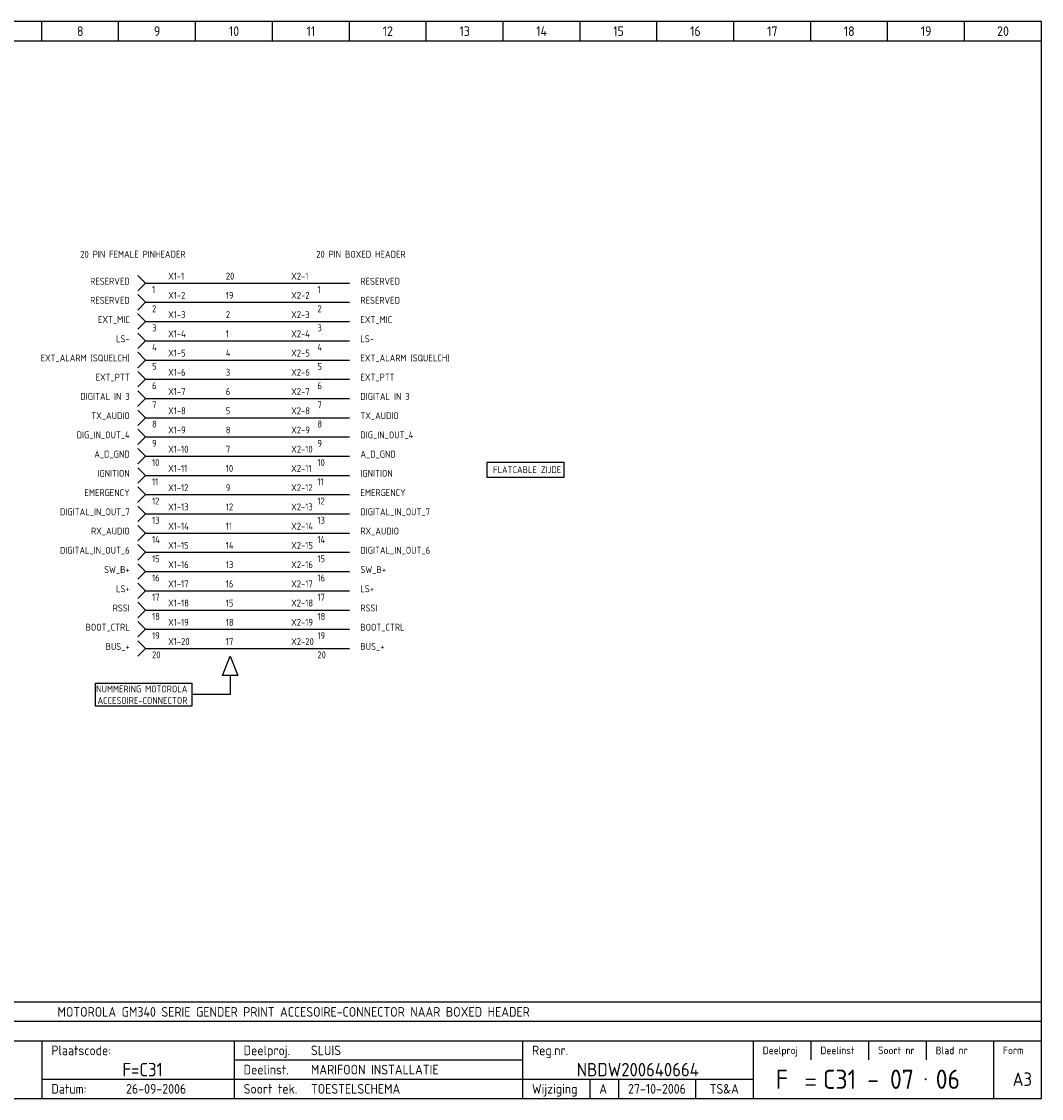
# Model space of a CAD drawing. Extents: x 10 to 1602, y 10 to 1124.
# Tile 2 of 2: x 145 to 410, y 10 to 290. Entities that reach past the tile are written whole.
import ezdxf
from ezdxf.enums import TextEntityAlignment as Align

# ---------------------------------------------------------------- set-up
doc = ezdxf.new("R2010")
doc.units = 0
doc.header["$MEASUREMENT"] = 0
doc.header["$PDMODE"] = 1
for name, color, linetype in [('0-25', 7, 'CONTINUOUS'), ('0-35', 2, 'CONTINUOUS'), ('0-50', 3, 'CONTINUOUS'), ('B-25', 7, 'CONTINUOUS'), ('S-25', 7, 'CONTINUOUS')]:
    doc.layers.add(name, color=color, linetype=linetype)
doc.styles.add('ISO', font='iso.shx')
doc.styles.get("Standard").update_dxf_attribs({"font": 'iso.shx'})

# ---------------------------------------------------------------- blocks, each defined once
blk = doc.blocks.new('KADERA3')
at = {"layer": '0-25'}
for p, q in [((150, 285), (150, 290)), ((170, 285), (170, 290)), ((190, 285), (190, 290)), ((210, 285), (210, 290)), ((230, 285), (230, 290)), ((250, 285), (250, 290)), ((270, 285), (270, 290)), ((290, 285), (290, 290)), ((310, 285), (310, 290)), ((330, 285), (330, 290)), ((350, 285), (350, 290)), ((370, 285), (370, 290)), ((390, 285), (390, 290)), ((10, 285), (410, 285)), ((410, 35), (10, 35)), ((410, 30), (10, 30)), ((350, 25), (350, 20)), ((365, 25), (365, 20)), ((380, 25), (380, 20)), ((200, 20), (275, 20)), ((150, 15), (335, 15)), ((292.5, 15), (292.5, 10)), ((300, 15), (300, 10)), ((320, 15), (320, 10))]:
    blk.add_line(p, q, dxfattribs=at)
at = {"layer": '0-35'}
for p, q in [((150, 25), (150, 10)), ((200, 25), (200, 10)), ((275, 25), (275, 10)), ((335, 25), (335, 10)), ((397.5, 25), (397.5, 10))]:
    blk.add_line(p, q, dxfattribs=at)
at = {"layer": '0-50'}
for p, q in [((10, 25), (410, 25)), ((348.75, 15), (351.25, 15)), ((348.75, 13.5), (351.25, 13.5))]:
    blk.add_line(p, q, dxfattribs=at)
blk.add_lwpolyline([(10, 10), (410, 10), (410, 290), (10, 290)], close=True, dxfattribs=at)
at = {"layer": '0-50', "const_width": 0.25}
blk.add_lwpolyline([(379.75, 15, 1), (380, 15, 1)], format="xyb", close=True, dxfattribs=at)
at = {"layer": '0-25', "style": 'ISO'}
for s, height, p in [('Plaatscode:', 2.5, (152.5, 22.5)), ('Deelproj.', 2.5, (202.5, 22.5)), ('Reg.nr.', 2.5, (277.5, 22.5)), ('Deelproj', 2, (337.5, 22.5)), ('Deelinst', 2, (352.5, 22.5)), ('Soort nr', 2, (367.5, 22.5)), ('Blad nr', 2, (382.5, 22.5)), ('Form', 2, (400, 22.5)), ('Deelinst.', 2.5, (202.5, 17.5)), ('Datum:', 2.5, (152.5, 12.5)), ('Soort tek.', 2.5, (202.5, 12.5)), ('Wijziging', 2.5, (277.5, 12.5))]:
    blk.add_text(s, height=height, dxfattribs=at).set_placement(p, align=Align.MIDDLE_LEFT)
for tag, p in [('STR1', (20, 287.5)), ('STR2', (40, 287.5)), ('STR3', (60, 287.5)), ('STR4', (80, 287.5)), ('STR5', (100, 287.5)), ('STR6', (120, 287.5)), ('STR7', (140, 287.5)), ('STR8', (160, 287.5)), ('STR9', (180, 287.5)), ('STR10', (200, 287.5)), ('STR11', (220, 287.5)), ('STR12', (240, 287.5)), ('STR13', (260, 287.5)), ('STR14', (280, 287.5)), ('STR15', (300, 287.5)), ('STR16', (320, 287.5)), ('STR17', (340, 287.5)), ('STR18', (360, 287.5)), ('STR19', (380, 287.5)), ('STR20', (400, 287.5)), ('W', (180, 12.5)), ('Z', (310, 12.5)), ('Y', (327.5, 12.5))]:
    blk.add_attdef(tag, text='', height=2.5, dxfattribs=at).set_placement(p, align=Align.MIDDLE)
for tag, p in [('N', (220, 22.5)), ('B', (92.5, 17.5)), ('P', (220, 17.5)), ('C', (92.5, 12.5)), ('U', (220, 12.5)), ('REV', (295, 12.5))]:
    blk.add_attdef(tag, text='', height=2.5, dxfattribs=at).set_placement(p, align=Align.MIDDLE_LEFT)
at = {"layer": '0-35', "style": 'ISO'}
blk.add_attdef('RNR', text='', height=3.5, dxfattribs=at).set_placement((305, 17.5), align=Align.MIDDLE)
for tag, p in [('X', (178.5, 17.5)), ('FORM', (402.5, 15))]:
    blk.add_attdef(tag, text='', height=3.5, dxfattribs=at).set_placement(p, align=Align.MIDDLE_LEFT)
at = {"layer": '0-50', "style": 'ISO'}
for tag, p in [('M', (342.5, 15)), ('O', (365, 15))]:
    blk.add_attdef(tag, text='', height=5, dxfattribs=at).set_placement(p, align=Align.MIDDLE)
blk.add_attdef('Q', text='', height=5, dxfattribs=at).set_placement((382.5, 15), align=Align.MIDDLE_LEFT)

msp = doc.modelspace()

# ---------------------------------------------------------------- linework, layer by layer
at = {"layer": '0-50'}
for p, q in [((225, 222), (230, 222)), ((225, 217), (230, 217)), ((225, 212), (230, 212)), ((225, 207), (230, 207)), ((225, 202), (230, 202)), ((225, 197), (230, 197)), ((225, 192), (230, 192)), ((225, 187), (230, 187)), ((225, 182), (230, 182)), ((225, 177), (230, 177)), ((225, 172), (230, 172)), ((225, 167), (230, 167)), ((225, 162), (230, 162)), ((225, 157), (230, 157)), ((225, 152), (230, 152)), ((225, 147), (230, 147)), ((225, 142), (230, 142)), ((225, 137), (230, 137)), ((225, 132), (230, 132)), ((225, 127), (230, 127))]:
    msp.add_line(p, q, dxfattribs=at)
at = {"layer": 'B-25'}
for p, q in [((197, 120), (199, 125)), ((199, 125), (201, 120)), ((201, 120), (197, 120)), ((199, 120), (199, 115)), ((199, 115), (189, 115))]:
    msp.add_line(p, q, dxfattribs=at)
for points in [[(285.8, 171.42), (265.8, 171.42), (265.8, 175.42), (285.8, 175.42)], [(189, 112), (164, 112), (164, 118), (189, 118)]]:
    msp.add_lwpolyline(points, close=True, dxfattribs=at)
at = {"layer": 'S-25'}
for p, q in [((177, 222), (175, 224)), ((177, 222), (175, 220)), ((177, 222), (225, 222)), ((177, 217), (175, 219)), ((177, 217), (175, 215)), ((177, 217), (225, 217)), ((177, 212), (175, 214)), ((177, 212), (175, 210)), ((177, 212), (225, 212)), ((177, 207), (175, 209)), ((177, 207), (175, 205)), ((177, 207), (225, 207)), ((177, 202), (175, 204)), ((177, 202), (175, 200)), ((177, 202), (225, 202)), ((177, 197), (175, 199)), ((177, 197), (175, 195)), ((177, 197), (225, 197)), ((177, 192), (175, 194)), ((177, 192), (175, 190)), ((177, 192), (225, 192)), ((177, 187), (175, 189)), ((177, 187), (175, 185)), ((177, 187), (225, 187)), ((177, 182), (175, 184)), ((177, 182), (175, 180)), ((177, 182), (225, 182)), ((177, 177), (175, 179)), ((177, 177), (175, 175)), ((177, 177), (225, 177)), ((177, 172), (175, 174)), ((177, 172), (175, 170)), ((177, 172), (225, 172)), ((177, 167), (175, 169)), ((177, 167), (175, 165)), ((177, 167), (225, 167)), ((177, 162), (175, 164)), ((177, 162), (175, 160)), ((177, 162), (225, 162)), ((177, 157), (175, 159)), ((177, 157), (175, 155)), ((177, 157), (225, 157)), ((177, 152), (175, 154)), ((177, 152), (175, 150)), ((177, 152), (225, 152)), ((177, 147), (175, 149)), ((177, 147), (175, 145)), ((177, 147), (225, 147)), ((177, 142), (175, 144)), ((177, 142), (175, 140)), ((177, 142), (225, 142)), ((177, 137), (175, 139)), ((177, 137), (175, 135)), ((177, 137), (225, 137)), ((177, 132), (175, 134)), ((177, 132), (175, 130)), ((177, 132), (225, 132)), ((177, 127), (175, 129)), ((177, 127), (175, 125)), ((177, 127), (225, 127))]:
    msp.add_line(p, q, dxfattribs=at)
for p in [(168.25, 215), (168.25, 215), (168.25, 215), (175.5, 215), (175.5, 215), (175.5, 215), (182.75, 215), (182.75, 215), (182.75, 215), (180, 105), (180, 50), (180, 50)]:
    msp.add_point(p, dxfattribs=at)

# ---------------------------------------------------------------- block references
ref = msp.add_blockref('KADERA3', (0, 0), dxfattribs=at)
ref.add_attrib('N', 'SLUIS', dxfattribs={"layer": '0-25', "height": 2.5, "style": 'ISO'}).set_placement((220, 22.5), align=Align.MIDDLE_LEFT)
ref.add_attrib('P', 'MARIFOON INSTALLATIE', dxfattribs={"layer": '0-25', "height": 2.5, "style": 'ISO'}).set_placement((220, 17.5), align=Align.MIDDLE_LEFT)
ref.add_attrib('U', 'TOESTELSCHEMA', dxfattribs={"layer": '0-25', "height": 2.5, "style": 'ISO'}).set_placement((220, 12.5), align=Align.MIDDLE_LEFT)
ref.add_attrib('M', 'F', dxfattribs={"layer": '0-50', "height": 5, "style": 'ISO'}).set_placement((342.5, 15), align=Align.MIDDLE)
ref.add_attrib('O', 'C31 - 07', dxfattribs={"layer": '0-50', "height": 5, "style": 'ISO'}).set_placement((365, 15), align=Align.MIDDLE)
ref.add_attrib('Q', '06', dxfattribs={"layer": '0-50', "height": 5, "style": 'ISO'}).set_placement((382.5, 15), align=Align.MIDDLE_LEFT)
ref.add_attrib('X', 'F=C31', dxfattribs={"layer": '0-35', "height": 3.5, "style": 'ISO'}).set_placement((171, 17.5), align=Align.MIDDLE_LEFT)
ref.add_attrib('RNR', 'NBDW200640664', dxfattribs={"layer": '0-35', "height": 3.5, "style": 'ISO'}).set_placement((305, 17.5), align=Align.MIDDLE)
ref.add_attrib('W', '26-09-2006', dxfattribs={"layer": '0-25', "height": 2.5, "style": 'ISO'}).set_placement((179.75, 12.5), align=Align.MIDDLE)
ref.add_attrib('FORM', 'A3', dxfattribs={"layer": '0-35', "height": 3.5, "style": 'ISO'}).set_placement((402.5, 15), align=Align.MIDDLE_LEFT)
ref.add_attrib('REV', 'A', dxfattribs={"layer": '0-25', "height": 2.5, "style": 'ISO'}).set_placement((295, 12.5), align=Align.MIDDLE_LEFT)
ref.add_attrib('Z', '27-10-2006', dxfattribs={"layer": '0-25', "height": 2.5, "style": 'ISO'}).set_placement((310, 12.5), align=Align.MIDDLE)
ref.add_attrib('Y', 'TS&A', dxfattribs={"layer": '0-25', "height": 2.5, "style": 'ISO'}).set_placement((327.5, 12.5), align=Align.MIDDLE)
ref.add_attrib('STR8', '8', dxfattribs={"layer": '0-25', "height": 2.5, "style": 'ISO'}).set_placement((160, 287.5), align=Align.MIDDLE)
ref.add_attrib('STR9', '9', dxfattribs={"layer": '0-25', "height": 2.5, "style": 'ISO'}).set_placement((180, 287.5), align=Align.MIDDLE)
ref.add_attrib('STR10', '10', dxfattribs={"layer": '0-25', "height": 2.5, "style": 'ISO'}).set_placement((200, 287.5), align=Align.MIDDLE)
ref.add_attrib('STR11', '11', dxfattribs={"layer": '0-25', "height": 2.5, "style": 'ISO'}).set_placement((220, 287.5), align=Align.MIDDLE)
ref.add_attrib('STR12', '12', dxfattribs={"layer": '0-25', "height": 2.5, "style": 'ISO'}).set_placement((240, 287.5), align=Align.MIDDLE)
ref.add_attrib('STR13', '13', dxfattribs={"layer": '0-25', "height": 2.5, "style": 'ISO'}).set_placement((260, 287.5), align=Align.MIDDLE)
ref.add_attrib('STR14', '14', dxfattribs={"layer": '0-25', "height": 2.5, "style": 'ISO'}).set_placement((280, 287.5), align=Align.MIDDLE)
ref.add_attrib('STR15', '15', dxfattribs={"layer": '0-25', "height": 2.5, "style": 'ISO'}).set_placement((300, 287.5), align=Align.MIDDLE)
ref.add_attrib('STR16', '16', dxfattribs={"layer": '0-25', "height": 2.5, "style": 'ISO'}).set_placement((320, 287.5), align=Align.MIDDLE)
ref.add_attrib('STR17', '17', dxfattribs={"layer": '0-25', "height": 2.5, "style": 'ISO'}).set_placement((340, 287.5), align=Align.MIDDLE)
ref.add_attrib('STR18', '18', dxfattribs={"layer": '0-25', "height": 2.5, "style": 'ISO'}).set_placement((360, 287.5), align=Align.MIDDLE)
ref.add_attrib('STR19', '19', dxfattribs={"layer": '0-25', "height": 2.5, "style": 'ISO'}).set_placement((380, 287.5), align=Align.MIDDLE)
ref.add_attrib('STR20', '20', dxfattribs={"layer": '0-25', "height": 2.5, "style": 'ISO'}).set_placement((400, 287.5), align=Align.MIDDLE)

# ---------------------------------------------------------------- texts
at = {"layer": 'B-25'}
for s, height, p in [('20 PIN FEMALE PINHEADER', 1.8, (160.01, 228.59)), ('20 PIN BOXED HEADER', 1.8, (221.38, 228.59)), ('X1-1', 1.8, (182.87, 222.9)), ('20', 1.8, (197.87, 222.9)), ('X2-1', 1.8, (214.87, 222.9)), ('1', 1.8, (178.69, 219.43)), ('1', 1.8, (221.69, 219.43)), ('RESERVED', 1.8, (232.87, 221.57)), ('X1-2', 1.8, (182.87, 217.9)), ('19', 1.8, (197.87, 217.9)), ('X2-2', 1.8, (214.87, 217.9)), ('RESERVED', 1.8, (232.87, 216.62)), ('2', 1.8, (178.69, 214.43)), ('2', 1.8, (221.69, 214.43)), ('X1-3', 1.8, (182.87, 212.9)), ('2', 1.8, (197.87, 212.9)), ('X2-3', 1.8, (214.87, 212.9)), ('EXT_MIC', 1.8, (232.87, 211.62)), ('3', 1.8, (178.69, 209.43)), ('3', 1.8, (221.69, 209.43)), ('X1-4', 1.8, (182.87, 207.9)), ('1', 1.8, (197.87, 207.9)), ('X2-4', 1.8, (214.87, 207.9)), ('LS-', 1.8, (232.87, 206.62)), ('4', 1.8, (178.69, 204.43)), ('X1-5', 1.8, (182.87, 202.9)), ('4', 1.8, (197.87, 202.9)), ('X2-5', 1.8, (214.87, 202.9)), ('4', 1.8, (221.69, 204.43)), ('EXT_ALARM (SQUELCH)', 1.8, (232.87, 201.62)), ('5', 1.8, (178.69, 199.43)), ('X1-6', 1.8, (182.87, 197.9)), ('3', 1.8, (197.87, 197.9)), ('X2-6', 1.8, (214.87, 197.9)), ('5', 1.8, (221.69, 199.43)), ('6', 1.8, (178.69, 194.43)), ('6', 1.8, (221.69, 194.43)), ('EXT_PTT', 1.8, (232.87, 196.62)), ('X1-7', 1.8, (182.87, 192.9)), ('6', 1.8, (197.87, 192.9)), ('X2-7', 1.8, (214.87, 192.9)), ('DIGITAL IN 3', 1.8, (232.87, 191.62)), ('7', 1.8, (178.69, 189.43)), ('7', 1.8, (221.69, 189.43)), ('X1-8', 1.8, (182.87, 187.9)), ('5', 1.8, (197.87, 187.9)), ('X2-8', 1.8, (214.87, 187.9)), ('TX_AUDIO', 1.8, (232.87, 186.62)), ('8', 1.8, (178.69, 184.43)), ('8', 1.8, (221.69, 184.43)), ('X1-9', 1.8, (182.87, 182.9)), ('8', 1.8, (197.87, 182.9)), ('X2-9', 1.8, (214.87, 182.9)), ('DIG_IN_OUT_4', 1.8, (232.87, 181.62)), ('9', 1.8, (178.69, 179.43)), ('X1-10', 1.8, (182.87, 177.9)), ('7', 1.8, (197.87, 177.9)), ('X2-10', 1.8, (214.87, 177.9)), ('9', 1.8, (221.69, 179.43)), ('A_D_GND', 1.8, (232.87, 176.62)), ('10', 1.8, (178.69, 174.43)), ('X1-11', 1.8, (182.87, 172.9)), ('10', 1.8, (197.87, 172.9)), ('X2-11', 1.8, (214.87, 172.9)), ('10', 1.8, (221.69, 174.43)), ('FLATCABLE ZIJDE', 1.8, (267.38, 172.59)), ('11', 1.8, (178.69, 169.43)), ('11', 1.8, (221.69, 169.43)), ('IGNITION', 1.8, (232.87, 171.62)), ('X1-12', 1.8, (182.87, 167.9)), ('9', 1.8, (197.87, 167.9)), ('X2-12', 1.8, (214.87, 167.9)), ('EMERGENCY', 1.8, (232.87, 166.62)), ('12', 1.8, (178.69, 164.43)), ('12', 1.8, (221.69, 164.43)), ('X1-13', 1.8, (182.87, 162.9)), ('12', 1.8, (197.87, 162.9)), ('X2-13', 1.8, (214.87, 162.9)), ('DIGITAL_IN_OUT_7', 1.8, (232.87, 161.62)), ('13', 1.8, (178.69, 159.43)), ('X1-14', 1.8, (182.87, 157.9)), ('11', 1.8, (197.87, 157.9)), ('X2-14', 1.8, (214.87, 157.9)), ('13', 1.8, (221.69, 159.43)), ('RX_AUDIO', 1.8, (232.87, 156.62)), ('14', 1.8, (178.69, 154.43)), ('X1-15', 1.8, (182.87, 152.9)), ('14', 1.8, (197.87, 152.9)), ('X2-15', 1.8, (214.87, 152.9)), ('14', 1.8, (221.69, 154.43)), ('15', 1.8, (178.69, 149.43)), ('15', 1.8, (221.69, 149.43)), ('DIGITAL_IN_OUT_6', 1.8, (232.87, 151.62)), ('X1-16', 1.8, (182.87, 147.9)), ('13', 1.8, (197.87, 147.9)), ('X2-16', 1.8, (214.87, 147.9)), ('SW_B+', 1.8, (232.87, 146.62)), ('16', 1.8, (178.69, 144.43)), ('16', 1.8, (221.69, 144.43)), ('X1-17', 1.8, (182.87, 142.9)), ('16', 1.8, (197.87, 142.9)), ('X2-17', 1.8, (214.87, 142.9)), ('LS+', 1.8, (232.87, 141.62)), ('17', 1.8, (178.69, 139.43)), ('17', 1.8, (221.69, 139.43)), ('X1-18', 1.8, (182.87, 137.9)), ('15', 1.8, (197.87, 137.9)), ('X2-18', 1.8, (214.87, 137.9)), ('RSSI', 1.8, (232.87, 136.62)), ('18', 1.8, (178.69, 134.43)), ('X1-19', 1.8, (182.87, 132.9)), ('18', 1.8, (197.87, 132.9)), ('X2-19', 1.8, (214.87, 132.9)), ('18', 1.8, (221.69, 134.43)), ('BOOT_CTRL', 1.8, (232.87, 131.62)), ('19', 1.8, (178.69, 129.43)), ('X1-20', 1.8, (182.87, 127.9)), ('17', 1.8, (197.87, 127.9)), ('X2-20', 1.8, (214.87, 127.9)), ('19', 1.8, (221.69, 129.43)), ('20', 1.8, (178.69, 124.43)), ('20', 1.8, (221.69, 124.43)), ('BUS_+', 1.8, (232.87, 126.62)), ('MOTOROLA GM340 SERIE GENDER PRINT ACCESOIRE-CONNECTOR NAAR BOXED HEADER', 2.5, (154.1, 31.26))]:
    msp.add_text(s, height=height, dxfattribs=at).set_placement(p)
for s, p in [('RESERVED', (172.87, 221.57)), ('RESERVED', (172.87, 216.62)), ('EXT_MIC', (172.87, 211.62)), ('LS-', (172.87, 206.62)), ('EXT_ALARM (SQUELCH)', (172.87, 201.62)), ('EXT_PTT', (172.87, 196.62)), ('DIGITAL IN 3', (172.87, 191.62)), ('TX_AUDIO', (172.87, 186.62)), ('DIG_IN_OUT_4', (172.87, 181.62)), ('A_D_GND', (172.87, 176.62)), ('IGNITION', (172.87, 171.62)), ('EMERGENCY', (172.87, 166.62)), ('DIGITAL_IN_OUT_7', (172.87, 161.62)), ('RX_AUDIO', (172.87, 156.62)), ('DIGITAL_IN_OUT_6', (172.87, 151.62)), ('SW_B+', (172.87, 146.62)), ('LS+', (172.87, 141.62)), ('RSSI', (172.87, 136.62)), ('BOOT_CTRL', (172.87, 131.62)), ('BUS_+', (172.87, 126.62)), ('NUMMERING MOTOROLA', (187.87, 115.57)), ('ACCESOIRE-CONNECTOR', (187.87, 112.57))]:
    msp.add_text(s, height=1.8, dxfattribs=at).set_placement(p, align=Align.RIGHT)

doc.saveas('drawing.dxf')
